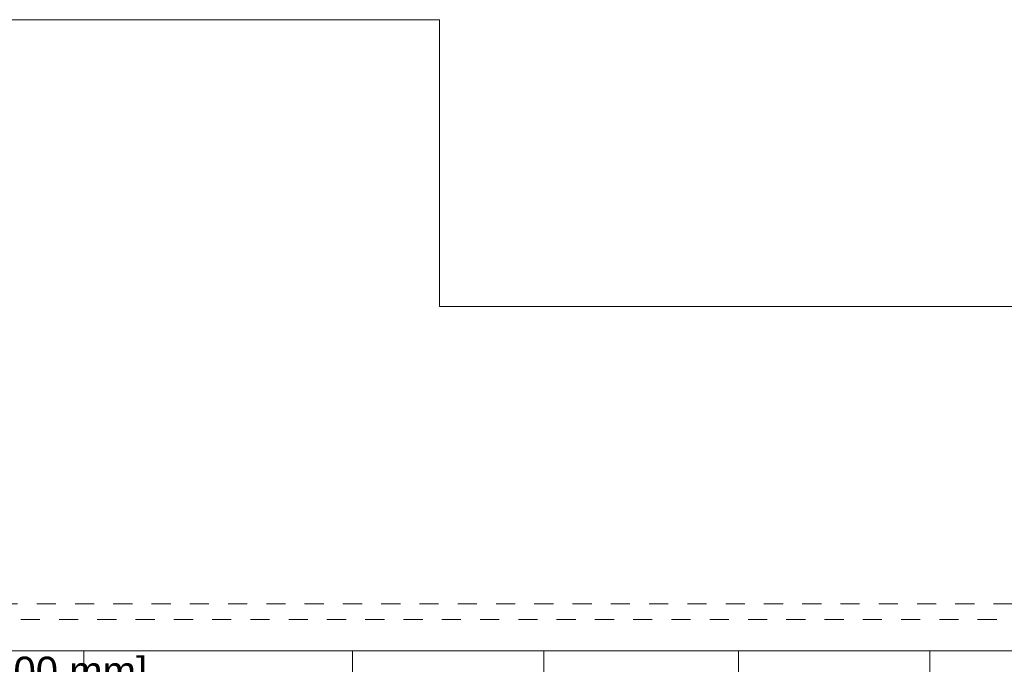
# Model space of a CAD drawing. Header units: millimetres. Extents: x 204754 to 495640, y -178579 to -98814.
# Tile 54 of 179: x 226566 to 232740, y -126580 to -122537. Entities that reach past the tile are written whole.
import ezdxf
from ezdxf.lldxf.tags import DXFTag

# ---------------------------------------------------------------- set-up
doc = ezdxf.new("R2010")
doc.units = ezdxf.units.MM
doc.header["$MEASUREMENT"] = 0
doc.linetypes.add('Przerywana', pattern=[240, 120, -120])
doc.layers.get('0').update_dxf_attribs({"color": 252, "lineweight": 5})
doc.layers.add('IS_Text_Odbiornikow_Therm', color=7, linetype='Continuous')
for name, color, linetype, lineweight in [('Nowe_Nowe_220(1)-A Ściany zewnętrzne_Nr_pióra__103', 252, 'Continuous', 5), ('Nowe_Nowe_220(1)-A Ściany zewnętrzne_Nr_pióra__23', 252, 'Continuous', 5), ('Nowe_Nowe_220(1)-A Ściany zewnętrzne_Nr_pióra__57', 252, 'Continuous', 5)]:
    doc.layers.add(name, color=color, linetype=linetype, lineweight=lineweight)
tags = doc.linetypes.add('SOLID', pattern=[10, 10, 0]).pattern_tags.tags
tags[6:7] = [DXFTag(74, 4), DXFTag(75, 0), DXFTag(340, '0'), DXFTag(46, 0.0), DXFTag(50, 0.0), DXFTag(44, 0.0), DXFTag(45, 0.0)]
tags[4:5] = [DXFTag(74, 4), DXFTag(75, 0), DXFTag(340, '0'), DXFTag(46, 0.0), DXFTag(50, 0.0), DXFTag(44, 0.0), DXFTag(45, 0.0)]

# ---------------------------------------------------------------- blocks, each defined once
blk = doc.blocks.new('podkład 20251118')
at = {"layer": 'Nowe_Nowe_220(1)-A Ściany zewnętrzne_Nr_pióra__103', "color": 252, "linetype": 'Przerywana', "lineweight": 5}
for p, q in [((225472.5, -126199.5), (234107, -126199.5)), ((225372.5, -126299.5), (234007, -126299.5))]:
    blk.add_line(p, q, dxfattribs=at)
at = {"layer": 'Nowe_Nowe_220(1)-A Ściany zewnętrzne_Nr_pióra__23', "color": 252, "linetype": 'Continuous', "lineweight": 5}
for p, q in [((221127.5, -122536.9), (229197.5, -122536.9)), ((229197.5, -124335.4), (229197.5, -122536.9)), ((229197.5, -124335.4), (236391.9, -124335.4))]:
    blk.add_line(p, q, dxfattribs=at)
at = {"layer": 'Nowe_Nowe_220(1)-A Ściany zewnętrzne_Nr_pióra__57', "color": 252, "linetype": 'Continuous', "lineweight": 5}
for p, q in [((225147.5, -126495.4), (233807, -126495.4)), ((226967.6, -127139.5), (226967.6, -126495.4)), ((228652, -127139.5), (228652, -126495.4)), ((229852, -127139.5), (229852, -126495.4)), ((231072, -127139.5), (231072, -126495.4)), ((232272, -127139.5), (232272, -126495.4))]:
    blk.add_line(p, q, dxfattribs=at)

msp = doc.modelspace()

# ---------------------------------------------------------------- block references
msp.add_blockref('podkład 20251118', (0, 0))

# ---------------------------------------------------------------- texts
at = {"layer": 'IS_Text_Odbiornikow_Therm', "linetype": 'SOLID', "ltscale": 10, "insert": (227365, -126532), "char_height": 180, "attachment_point": 3}
msp.add_mtext('\\fArial|b0|i0;[800 mm]', dxfattribs=at)

doc.saveas('drawing.dxf')
